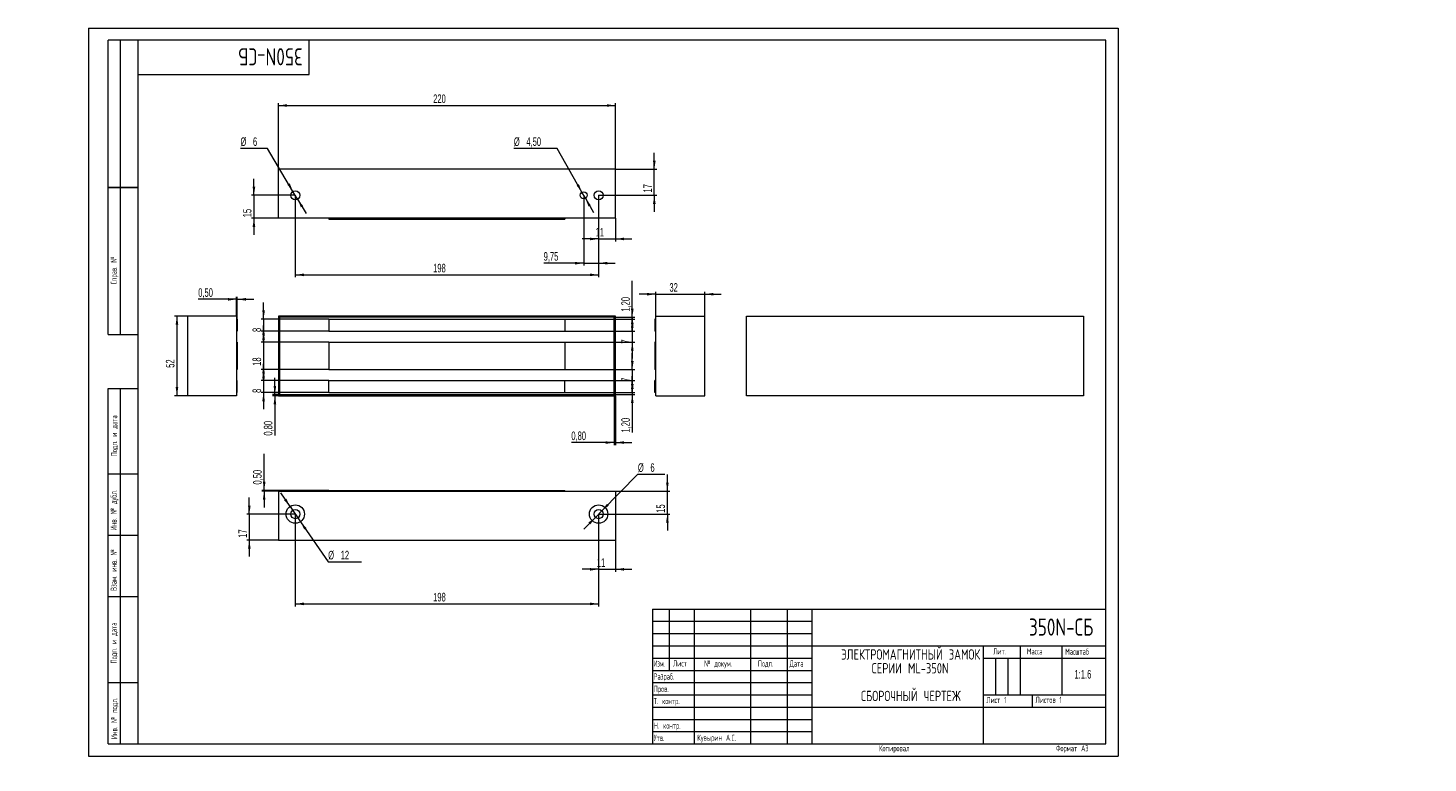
# Model space of a CAD drawing. Header units: millimetres. Extents: x -25 to 546, y -3 to 297.
import ezdxf

# ---------------------------------------------------------------- set-up
doc = ezdxf.new("R2010")
doc.units = ezdxf.units.MM
doc.layers.add('ОСЕВЫЕ', color=7, linetype='Continuous')
doc.styles.add('SLDTEXTSTYLE0', font='TXT', dxfattribs={"width": 0.605, "bigfont": 'bigfont'})
doc.styles.add('SLDTEXTSTYLE1', font='TXT', dxfattribs={"width": 0.7, "bigfont": 'bigfont'})
doc.styles.add('SLDTEXTSTYLE2', font='TXT', dxfattribs={"width": 0.605})
doc.styles.add('SLDTEXTSTYLE3', font='TXT', dxfattribs={"width": 0.55152, "bigfont": 'bigfont'})
doc.dimstyles.new('SLDDIMSTYLE0', dxfattribs={"dimtxt": 3.5, "dimasz": 3.5, "dimexe": 0, "dimexo": 0.0625, "dimgap": 0.875, "dimtad": 2, "dimlfac": 1.6, "dimrnd": 1e-09, "dimzin": 12, "dimdsep": 46, "dimtxsty": 'SLDTEXTSTYLE2', "dimsah": 1, "dimcen": 0.09, "dimadec": 0, "dimazin": 3, "dimtfac": 1, "dimtdec": 3, "dimtmove": 0, "dimatfit": 0, "dimfxl": 0, "dimfrac": 2, "dimtolj": 1, "dimtzin": 12, "dimarcsym": 0})
doc.dimstyles.new('SLDDIMSTYLE1', dxfattribs={"dimtxt": 3.5, "dimasz": 3.5, "dimexe": 0, "dimexo": 0.0625, "dimgap": 0.875, "dimtad": 2, "dimlfac": 1.6, "dimrnd": 1e-09, "dimzin": 12, "dimdsep": 46, "dimtxsty": 'SLDTEXTSTYLE2', "dimsah": 1, "dimcen": 0.09, "dimadec": 0, "dimazin": 3, "dimtfac": 1, "dimtdec": 3, "dimtofl": 0, "dimtmove": 0, "dimatfit": 3, "dimfxl": 0, "dimfrac": 2, "dimtolj": 1, "dimtzin": 12, "dimarcsym": 0})
doc.dimstyles.new('SLDDIMSTYLE2', dxfattribs={"dimtxt": 3.5, "dimasz": 3.5, "dimexe": 0, "dimexo": 0.0625, "dimgap": 0.875, "dimtad": 0, "dimtih": 1, "dimtoh": 1, "dimlfac": 1.6, "dimrnd": 1e-09, "dimzin": 12, "dimdsep": 46, "dimtxsty": 'SLDTEXTSTYLE2', "dimsah": 1, "dimcen": 0, "dimadec": 0, "dimazin": 3, "dimtfac": 1, "dimtdec": 3, "dimtmove": 0, "dimatfit": 3, "dimfxl": 0, "dimfrac": 2, "dimtolj": 1, "dimtzin": 12, "dimarcsym": 0})

# ---------------------------------------------------------------- blocks, each defined once
blk = doc.blocks.new('SW_NOTE_0')
at = {"color": 0, "linetype": 'Continuous', "lineweight": 0, "attachment_point": 2, "style": 'SLDTEXTSTYLE1'}
for s, insert, char_height in [('\\M+1845E\\M+1844C\\M+18445\\M+1844B\\M+18453\\M+18451\\M+1844F\\M+1844D\\M+18440\\M+18443\\M+1844E\\M+18449\\M+18453\\M+1844E\\M+1845C\\M+1844A \\M+18448\\M+18440\\M+1844D\\M+1844F\\M+1844B', (29.57, 5.46), 4.23333), ('\\M+18452\\M+18445\\M+18451\\M+18449\\M+18449 ML-350N', (29.32, -0.19), 4.2333), ('\\M+18452\\M+18441\\M+1844F\\M+18451\\M+1844F\\M+18458\\M+1844E\\M+1845C\\M+1844A \\M+18458\\M+18445\\M+18451\\M+18453\\M+18445\\M+18447', (29.66, -11.48), 4.23333)]:
    blk.add_mtext(s, dxfattribs=dict(at, insert=insert, char_height=char_height))
blk = doc.blocks.new('_D')
at = {"color": 7, "linetype": 'Continuous', "lineweight": 0}
for p, q in [((75.98, 147.53), (75.98, 154.26)), ((77.92, 147.53), (74.98, 147.53)), ((77.42, 147.03), (74.98, 147.03)), ((75.98, 147.53), (75.98, 147.03)), ((75.98, 147.03), (75.98, 130.74))]:
    blk.add_line(p, q, dxfattribs=at)
for points in [[(75.98, 147.53), (76.52, 151.03), (75.44, 151.03)], [(75.98, 147.03), (75.44, 143.53), (76.52, 143.53)]]:
    blk.add_solid(points, dxfattribs=at)
at = {"color": 7, "linetype": 'Continuous', "lineweight": 0, "insert": (71.47, 130.74, -9.94), "char_height": 3.5, "attachment_point": 1, "rotation": 90, "style": 'SLDTEXTSTYLE2'}
blk.add_mtext('0,80', dxfattribs=at)
blk = doc.blocks.new('_D_1')
at = {"color": 7, "linetype": 'Continuous', "lineweight": 0}
for p, q in [((214.43, 147.52), (214.43, 126.91)), ((214.93, 147.02), (214.93, 126.91)), ((214.43, 127.91), (196.93, 127.91)), ((214.43, 127.91), (214.93, 127.91)), ((214.93, 127.91), (221.66, 127.91))]:
    blk.add_line(p, q, dxfattribs=at)
for points in [[(214.43, 127.91), (210.93, 128.45), (210.93, 127.37)], [(214.93, 127.91), (218.43, 127.37), (218.43, 128.45)]]:
    blk.add_solid(points, dxfattribs=at)
at = {"color": 7, "linetype": 'Continuous', "lineweight": 0, "insert": (196.93, 132.42, -9.94), "char_height": 3.5, "attachment_point": 1, "style": 'SLDTEXTSTYLE2'}
blk.add_mtext('0,80', dxfattribs=at)
blk = doc.blocks.new('_D_2')
at = {"color": 7, "linetype": 'Continuous', "lineweight": 0}
for p, q in [((221.8, 179.03), (221.8, 193.87)), ((194.31, 178.28), (222.8, 178.28)), ((214.44, 179.03), (222.8, 179.03)), ((221.8, 179.03), (221.8, 178.28)), ((221.8, 178.28), (221.8, 171.55))]:
    blk.add_line(p, q, dxfattribs=at)
for points in [[(221.8, 179.03), (222.34, 182.53), (221.26, 182.53)], [(221.8, 178.28), (221.26, 174.78), (222.34, 174.78)]]:
    blk.add_solid(points, dxfattribs=at)
at = {"color": 7, "linetype": 'Continuous', "lineweight": 0, "insert": (217.29, 181.3, -9.94), "char_height": 3.5, "attachment_point": 1, "rotation": 90, "style": 'SLDTEXTSTYLE2'}
blk.add_mtext('1,20', dxfattribs=at)
blk = doc.blocks.new('_D_3')
at = {"color": 7, "linetype": 'Continuous', "lineweight": 0}
for p, q in [((221.8, 148.28), (221.8, 155.01)), ((194.31, 148.28), (222.8, 148.28)), ((214.44, 147.53), (222.8, 147.53)), ((221.8, 148.28), (221.8, 147.53)), ((221.8, 147.53), (221.8, 132))]:
    blk.add_line(p, q, dxfattribs=at)
for points in [[(221.8, 148.28), (222.34, 151.78), (221.26, 151.78)], [(221.8, 147.53), (221.26, 144.03), (222.34, 144.03)]]:
    blk.add_solid(points, dxfattribs=at)
at = {"color": 7, "linetype": 'Continuous', "lineweight": 0, "insert": (217.29, 132, -9.94), "char_height": 3.5, "attachment_point": 1, "rotation": 90, "style": 'SLDTEXTSTYLE2'}
blk.add_mtext('1,20', dxfattribs=at)
blk = doc.blocks.new('_D_4')
at = {"color": 7, "linetype": 'Continuous', "lineweight": 0}
for p, q in [((221.8, 173.28), (221.8, 180.01)), ((194.31, 173.28), (222.8, 173.28)), ((221.8, 173.28), (221.8, 168.9)), ((194.31, 168.9), (222.8, 168.9)), ((221.8, 168.9), (221.8, 162.17))]:
    blk.add_line(p, q, dxfattribs=at)
for points in [[(221.8, 173.28), (222.34, 176.78), (221.26, 176.78)], [(221.8, 168.9), (221.26, 165.4), (222.34, 165.4)]]:
    blk.add_solid(points, dxfattribs=at)
at = {"color": 7, "linetype": 'Continuous', "lineweight": 0, "insert": (217.29, 168.28, -9.94), "char_height": 3.5, "attachment_point": 1, "rotation": 90, "style": 'SLDTEXTSTYLE2'}
blk.add_mtext('7', dxfattribs=at)
blk = doc.blocks.new('_D_5')
at = {"color": 7, "linetype": 'Continuous', "lineweight": 0}
for p, q in [((221.8, 157.65), (221.8, 164.38)), ((194.31, 157.65), (222.8, 157.65)), ((221.8, 157.65), (221.8, 153.28)), ((194.31, 153.28), (222.8, 153.28)), ((221.8, 153.28), (221.8, 146.55))]:
    blk.add_line(p, q, dxfattribs=at)
for points in [[(221.8, 157.65), (222.34, 161.15), (221.26, 161.15)], [(221.8, 153.28), (221.26, 149.78), (222.34, 149.78)]]:
    blk.add_solid(points, dxfattribs=at)
at = {"color": 7, "linetype": 'Continuous', "lineweight": 0, "insert": (217.29, 152.71, -9.94), "char_height": 3.5, "attachment_point": 1, "rotation": 90, "style": 'SLDTEXTSTYLE2'}
blk.add_mtext('7', dxfattribs=at)
blk = doc.blocks.new('_D_6')
at = {"color": 7, "linetype": 'Continuous', "lineweight": 0}
for p, q in [((71.36, 178.28), (71.36, 185.01)), ((98.04, 178.28), (70.36, 178.28)), ((71.36, 178.28), (71.36, 173.28)), ((98.04, 173.28), (70.36, 173.28)), ((71.36, 173.28), (71.36, 166.55))]:
    blk.add_line(p, q, dxfattribs=at)
for points in [[(71.36, 178.28), (71.9, 181.78), (70.83, 181.78)], [(71.36, 173.28), (70.83, 169.78), (71.9, 169.78)]]:
    blk.add_solid(points, dxfattribs=at)
at = {"color": 7, "linetype": 'Continuous', "lineweight": 0, "insert": (66.85, 173.01, -9.94), "char_height": 3.5, "attachment_point": 1, "rotation": 90, "style": 'SLDTEXTSTYLE2'}
blk.add_mtext('8', dxfattribs=at)
blk = doc.blocks.new('_D_7')
at = {"color": 7, "linetype": 'Continuous', "lineweight": 0}
for p, q in [((71.36, 168.9), (71.36, 175.63)), ((98.04, 168.9), (70.36, 168.9)), ((71.36, 168.9), (71.36, 157.65)), ((98.04, 157.65), (70.36, 157.65)), ((71.36, 157.65), (71.36, 150.92))]:
    blk.add_line(p, q, dxfattribs=at)
for points in [[(71.36, 168.9), (71.9, 172.4), (70.83, 172.4)], [(71.36, 157.65), (70.83, 154.15), (71.9, 154.15)]]:
    blk.add_solid(points, dxfattribs=at)
at = {"color": 7, "linetype": 'Continuous', "lineweight": 0, "insert": (66.85, 159.21, -9.94), "char_height": 3.5, "attachment_point": 1, "rotation": 90, "style": 'SLDTEXTSTYLE2'}
blk.add_mtext('18', dxfattribs=at)
blk = doc.blocks.new('_D_8')
at = {"color": 7, "linetype": 'Continuous', "lineweight": 0}
for p, q in [((71.36, 153.28), (71.36, 160.01)), ((98.04, 153.28), (70.36, 153.28)), ((71.36, 153.28), (71.36, 148.28)), ((98.04, 148.28), (70.36, 148.28)), ((71.36, 148.28), (71.36, 141.55))]:
    blk.add_line(p, q, dxfattribs=at)
for points in [[(71.36, 153.28), (71.9, 156.78), (70.83, 156.78)], [(71.36, 148.28), (70.83, 144.78), (71.9, 144.78)]]:
    blk.add_solid(points, dxfattribs=at)
at = {"color": 7, "linetype": 'Continuous', "lineweight": 0, "insert": (66.85, 148.16, -9.94), "char_height": 3.5, "attachment_point": 1, "rotation": 90, "style": 'SLDTEXTSTYLE2'}
blk.add_mtext('8', dxfattribs=at)
blk = doc.blocks.new('_D_9')
at = {"color": 7, "linetype": 'Continuous', "lineweight": 0}
for p, q in [((77.43, 239.39), (77.43, 266.38)), ((77.43, 265.38), (214.93, 265.38)), ((214.93, 239.39), (214.93, 266.38))]:
    blk.add_line(p, q, dxfattribs=at)
for points in [[(77.43, 265.38), (80.93, 264.84), (80.93, 265.92)], [(214.93, 265.38), (211.43, 265.92), (211.43, 264.84)]]:
    blk.add_solid(points, dxfattribs=at)
at = {"color": 7, "linetype": 'Continuous', "lineweight": 0, "insert": (140.56, 269.89, 0.06), "char_height": 3.5, "attachment_point": 1, "style": 'SLDTEXTSTYLE2'}
blk.add_mtext('220', dxfattribs=at)
blk = doc.blocks.new('_D_10')
at = {"color": 7, "linetype": 'Continuous', "lineweight": 0}
for p, q in [((84.3, 228.75), (84.3, 195.31)), ((208.05, 228.75), (208.05, 195.31)), ((84.3, 196.31), (208.05, 196.31))]:
    blk.add_line(p, q, dxfattribs=at)
for points in [[(84.3, 196.31), (87.8, 195.77), (87.8, 196.85)], [(208.05, 196.31), (204.55, 196.85), (204.55, 195.77)]]:
    blk.add_solid(points, dxfattribs=at)
at = {"color": 7, "linetype": 'Continuous', "lineweight": 0, "insert": (140.56, 200.82, 0.06), "char_height": 3.5, "attachment_point": 1, "style": 'SLDTEXTSTYLE2'}
blk.add_mtext('198', dxfattribs=at)
blk = doc.blocks.new('_D_11')
at = {"color": 7, "linetype": 'Continuous', "lineweight": 0}
for p, q in [((201.96, 228.75), (201.96, 200.07)), ((208.05, 228.75), (208.05, 200.07)), ((201.96, 201.07), (185.64, 201.07)), ((201.96, 201.07), (208.05, 201.07)), ((208.05, 201.07), (214.78, 201.07))]:
    blk.add_line(p, q, dxfattribs=at)
for points in [[(201.96, 201.07), (198.46, 201.61), (198.46, 200.53)], [(208.05, 201.07), (211.55, 200.53), (211.55, 201.61)]]:
    blk.add_solid(points, dxfattribs=at)
at = {"color": 7, "linetype": 'Continuous', "lineweight": 0, "insert": (185.64, 205.58, 0.06), "char_height": 3.5, "attachment_point": 1, "style": 'SLDTEXTSTYLE2'}
blk.add_mtext('9,75', dxfattribs=at)
blk = doc.blocks.new('_D_12')
at = {"color": 7, "linetype": 'Continuous', "lineweight": 0}
for p, q in [((208.05, 228.75), (208.05, 209.96)), ((214.93, 219.37), (214.93, 209.96)), ((208.05, 210.96), (201.32, 210.96)), ((208.05, 210.96), (214.93, 210.96)), ((214.93, 210.96), (221.66, 210.96))]:
    blk.add_line(p, q, dxfattribs=at)
for points in [[(208.05, 210.96), (204.55, 211.5), (204.55, 210.42)], [(214.93, 210.96), (218.43, 210.42), (218.43, 211.5)]]:
    blk.add_solid(points, dxfattribs=at)
at = {"color": 7, "linetype": 'Continuous', "lineweight": 0, "insert": (206.83, 215.47, 0.06), "char_height": 3.5, "attachment_point": 1, "style": 'SLDTEXTSTYLE2'}
blk.add_mtext('11', dxfattribs=at)
blk = doc.blocks.new('_D_13')
at = {"color": 7, "linetype": 'Continuous', "lineweight": 0}
for p, q in [((67.43, 228.76), (67.43, 235.49)), ((84.29, 228.76), (66.43, 228.76)), ((67.43, 228.76), (67.43, 219.38)), ((77.42, 219.38), (66.43, 219.38)), ((67.43, 219.38), (67.43, 212.65))]:
    blk.add_line(p, q, dxfattribs=at)
for points in [[(67.43, 228.76), (67.97, 232.26), (66.89, 232.26)], [(67.43, 219.38), (66.89, 215.88), (67.97, 215.88)]]:
    blk.add_solid(points, dxfattribs=at)
at = {"color": 7, "linetype": 'Continuous', "lineweight": 0, "insert": (62.92, 219.8, 0.06), "char_height": 3.5, "attachment_point": 1, "rotation": 90, "style": 'SLDTEXTSTYLE2'}
blk.add_mtext('15', dxfattribs=at)
blk = doc.blocks.new('_D_14')
at = {"color": 7, "linetype": 'Continuous', "lineweight": 0}
for p, q in [((191.14, 247.88), (173.47, 247.88)), ((201.27, 229.98), (191.14, 247.88)), ((202.65, 227.53), (201.27, 229.98)), ((202.65, 227.53), (205.97, 221.68))]:
    blk.add_line(p, q, dxfattribs=at)
for points in [[(201.27, 229.98), (200.01, 233.29), (199.07, 232.76)], [(202.65, 227.53), (203.91, 224.22), (204.84, 224.75)]]:
    blk.add_solid(points, dxfattribs=at)
at = {"color": 7, "linetype": 'Continuous', "lineweight": 0, "char_height": 3.5, "attachment_point": 1, "style": 'SLDTEXTSTYLE2'}
for s, insert in [('%%c', (173.47, 252.39, 0.06)), ('4,50', (178.58, 252.4, 0.06))]:
    blk.add_mtext(s, dxfattribs=dict(at, insert=insert))
blk = doc.blocks.new('_D_15')
at = {"color": 7, "linetype": 'Continuous', "lineweight": 0}
for p, q in [((72.92, 247.88), (61.94, 247.88)), ((83.34, 230.37), (72.92, 247.88)), ((85.26, 227.15), (83.34, 230.37)), ((85.26, 227.15), (88.71, 221.36))]:
    blk.add_line(p, q, dxfattribs=at)
for points in [[(83.34, 230.37), (82.02, 233.65), (81.09, 233.1)], [(85.26, 227.15), (86.59, 223.86), (87.52, 224.41)]]:
    blk.add_solid(points, dxfattribs=at)
at = {"color": 7, "linetype": 'Continuous', "lineweight": 0, "char_height": 3.5, "attachment_point": 1, "style": 'SLDTEXTSTYLE2'}
for s, insert in [('%%c', (61.94, 252.39, 0.06)), ('6', (67.04, 252.4, 0.06))]:
    blk.add_mtext(s, dxfattribs=dict(at, insert=insert))
blk = doc.blocks.new('_D_16')
at = {"color": 7, "linetype": 'Continuous', "lineweight": 0}
for p, q in [((230.78, 239.38), (230.78, 246.11)), ((214.94, 239.38), (231.78, 239.38)), ((230.78, 228.76), (230.78, 239.38)), ((208.06, 228.76), (231.78, 228.76)), ((230.78, 228.76), (230.78, 222.03))]:
    blk.add_line(p, q, dxfattribs=at)
for points in [[(230.78, 239.38), (231.32, 242.88), (230.24, 242.88)], [(230.78, 228.76), (230.24, 225.26), (231.32, 225.26)]]:
    blk.add_solid(points, dxfattribs=at)
at = {"color": 7, "linetype": 'Continuous', "lineweight": 0, "insert": (226.27, 229.91, 0.06), "char_height": 3.5, "attachment_point": 1, "rotation": 90, "style": 'SLDTEXTSTYLE2'}
blk.add_mtext('17', dxfattribs=at)
blk = doc.blocks.new('_D_17')
at = {"color": 7, "linetype": 'Continuous', "lineweight": 0}
for p, q in [((84.3, 98.72), (84.3, 61.1)), ((208.05, 98.72), (208.05, 61.1)), ((84.3, 62.1), (208.05, 62.1))]:
    blk.add_line(p, q, dxfattribs=at)
for points in [[(84.3, 62.1), (87.8, 61.56), (87.8, 62.64)], [(208.05, 62.1), (204.55, 62.64), (204.55, 61.56)]]:
    blk.add_solid(points, dxfattribs=at)
at = {"color": 7, "linetype": 'Continuous', "lineweight": 0, "insert": (140.56, 66.61, 0.06), "char_height": 3.5, "attachment_point": 1, "style": 'SLDTEXTSTYLE2'}
blk.add_mtext('198', dxfattribs=at)
blk = doc.blocks.new('_D_18')
at = {"color": 7, "linetype": 'Continuous', "lineweight": 0}
for p, q in [((82.18, 101.82), (78.36, 107.36)), ((82.18, 101.82), (86.43, 95.64)), ((86.43, 95.64), (97.72, 79.23)), ((97.72, 79.23), (111.38, 79.23))]:
    blk.add_line(p, q, dxfattribs=at)
for points in [[(82.18, 101.82), (80.64, 105.01), (79.75, 104.4)], [(86.43, 95.64), (87.97, 92.45), (88.86, 93.06)]]:
    blk.add_solid(points, dxfattribs=at)
at = {"color": 7, "linetype": 'Continuous', "lineweight": 0, "char_height": 3.5, "attachment_point": 1, "style": 'SLDTEXTSTYLE2'}
for s, insert in [('%%c', (97.72, 83.74, 0.06)), ('12', (102.82, 83.75, 0.06))]:
    blk.add_mtext(s, dxfattribs=dict(at, insert=insert))
blk = doc.blocks.new('_D_19')
at = {"color": 7, "linetype": 'Continuous', "lineweight": 0}
for p, q in [((209.37, 100.06), (224.09, 114.95)), ((224.09, 114.95), (235.08, 114.95)), ((206.74, 97.39), (202, 92.61)), ((206.74, 97.39), (209.37, 100.06))]:
    blk.add_line(p, q, dxfattribs=at)
for points in [[(209.37, 100.06), (212.21, 102.17), (211.45, 102.93)], [(206.74, 97.39), (203.89, 95.28), (204.66, 94.53)]]:
    blk.add_solid(points, dxfattribs=at)
at = {"color": 7, "linetype": 'Continuous', "lineweight": 0, "char_height": 3.5, "attachment_point": 1, "style": 'SLDTEXTSTYLE2'}
for s, insert in [('%%c', (224.09, 119.46, 0.06)), ('6', (229.19, 119.47, 0.06))]:
    blk.add_mtext(s, dxfattribs=dict(at, insert=insert))
blk = doc.blocks.new('_D_20')
at = {"color": 7, "linetype": 'Continuous', "lineweight": 0}
for p, q in [((71.61, 108.42), (71.61, 123.34)), ((98.04, 108.42), (70.61, 108.42)), ((77.42, 108.1), (70.61, 108.1)), ((71.61, 108.42), (71.61, 108.1)), ((71.61, 108.1), (71.61, 101.37))]:
    blk.add_line(p, q, dxfattribs=at)
for points in [[(71.61, 108.42), (72.15, 111.92), (71.07, 111.92)], [(71.61, 108.1), (71.07, 104.6), (72.15, 104.6)]]:
    blk.add_solid(points, dxfattribs=at)
at = {"color": 7, "linetype": 'Continuous', "lineweight": 0, "insert": (67.1, 110.78, 0.06), "char_height": 3.5, "attachment_point": 1, "rotation": 90, "style": 'SLDTEXTSTYLE2'}
blk.add_mtext('0,50', dxfattribs=at)
blk = doc.blocks.new('_D_21')
at = {"color": 7, "linetype": 'Continuous', "lineweight": 0}
for p, q in [((208.05, 98.72), (208.05, 75.2)), ((214.93, 88.09), (214.93, 75.2)), ((208.05, 76.2), (201.32, 76.2)), ((208.05, 76.2), (214.93, 76.2)), ((214.93, 76.2), (221.66, 76.2))]:
    blk.add_line(p, q, dxfattribs=at)
for points in [[(208.05, 76.2), (204.55, 76.74), (204.55, 75.66)], [(214.93, 76.2), (218.43, 75.66), (218.43, 76.74)]]:
    blk.add_solid(points, dxfattribs=at)
at = {"color": 7, "linetype": 'Continuous', "lineweight": 0, "insert": (207.34, 80.71, 0.06), "char_height": 3.5, "attachment_point": 1, "style": 'SLDTEXTSTYLE2'}
blk.add_mtext('11', dxfattribs=at)
blk = doc.blocks.new('_D_22')
at = {"color": 7, "linetype": 'Continuous', "lineweight": 0}
for p, q in [((236.11, 108.1), (236.11, 114.83)), ((214.94, 108.1), (237.11, 108.1)), ((236.11, 98.73), (236.11, 108.1)), ((208.06, 98.73), (237.11, 98.73)), ((236.11, 98.73), (236.11, 92))]:
    blk.add_line(p, q, dxfattribs=at)
for points in [[(236.11, 108.1), (236.65, 111.6), (235.57, 111.6)], [(236.11, 98.73), (235.57, 95.23), (236.65, 95.23)]]:
    blk.add_solid(points, dxfattribs=at)
at = {"color": 7, "linetype": 'Continuous', "lineweight": 0, "insert": (231.6, 99.27, 0.06), "char_height": 3.5, "attachment_point": 1, "rotation": 90, "style": 'SLDTEXTSTYLE2'}
blk.add_mtext('15', dxfattribs=at)
blk = doc.blocks.new('_D_23')
at = {"color": 7, "linetype": 'Continuous', "lineweight": 0}
for p, q in [((65.55, 98.73), (65.55, 105.46)), ((84.29, 98.73), (64.55, 98.73)), ((65.55, 98.73), (65.55, 88.1)), ((77.42, 88.1), (64.55, 88.1)), ((65.55, 88.1), (65.55, 81.37))]:
    blk.add_line(p, q, dxfattribs=at)
for points in [[(65.55, 98.73), (66.09, 102.23), (65.01, 102.23)], [(65.55, 88.1), (65.01, 84.6), (66.09, 84.6)]]:
    blk.add_solid(points, dxfattribs=at)
at = {"color": 7, "linetype": 'Continuous', "lineweight": 0, "insert": (61.04, 89.07, 0.06), "char_height": 3.5, "attachment_point": 1, "rotation": 90, "style": 'SLDTEXTSTYLE2'}
blk.add_mtext('17', dxfattribs=at)
blk = doc.blocks.new('_D_24')
at = {"color": 7, "linetype": 'Continuous', "lineweight": 0}
for p, q in [((40.3, 179.53), (35.02, 179.53)), ((36.02, 179.53), (36.02, 147.03)), ((40.3, 147.03), (35.02, 147.03))]:
    blk.add_line(p, q, dxfattribs=at)
for points in [[(36.02, 179.53), (35.48, 176.03), (36.56, 176.03)], [(36.02, 147.03), (36.56, 150.53), (35.48, 150.53)]]:
    blk.add_solid(points, dxfattribs=at)
at = {"color": 7, "linetype": 'Continuous', "lineweight": 0, "insert": (31.51, 158.42, 0.06), "char_height": 3.5, "attachment_point": 1, "rotation": 90, "style": 'SLDTEXTSTYLE2'}
blk.add_mtext('52', dxfattribs=at)
blk = doc.blocks.new('_D_25')
at = {"color": 7, "linetype": 'Continuous', "lineweight": 0}
for p, q in [((60.31, 186.33), (44.71, 186.33)), ((60.31, 179.54), (60.31, 187.33)), ((60.63, 186.33), (60.31, 186.33)), ((60.63, 178.29), (60.63, 187.33)), ((60.63, 186.33), (67.36, 186.33))]:
    blk.add_line(p, q, dxfattribs=at)
for points in [[(60.31, 186.33), (56.81, 186.87), (56.81, 185.79)], [(60.63, 186.33), (64.13, 185.79), (64.13, 186.87)]]:
    blk.add_solid(points, dxfattribs=at)
at = {"color": 7, "linetype": 'Continuous', "lineweight": 0, "insert": (44.71, 190.84, 0.06), "char_height": 3.5, "attachment_point": 1, "style": 'SLDTEXTSTYLE2'}
blk.add_mtext('0,50', dxfattribs=at)
blk = doc.blocks.new('_D_26')
at = {"color": 7, "linetype": 'Continuous', "lineweight": 0}
for p, q in [((231.35, 179.54), (231.35, 189.42)), ((251.35, 179.54), (251.35, 189.42)), ((231.35, 188.42), (224.62, 188.42)), ((231.35, 188.42), (251.35, 188.42)), ((251.35, 188.42), (258.08, 188.42))]:
    blk.add_line(p, q, dxfattribs=at)
for points in [[(231.35, 188.42), (227.85, 188.95), (227.85, 187.88)], [(251.35, 188.42), (254.85, 187.88), (254.85, 188.95)]]:
    blk.add_solid(points, dxfattribs=at)
at = {"color": 7, "linetype": 'Continuous', "lineweight": 0, "insert": (236.95, 192.93, 0.06), "char_height": 3.5, "attachment_point": 1, "style": 'SLDTEXTSTYLE2'}
blk.add_mtext('32', dxfattribs=at)

msp = doc.modelspace()

# ---------------------------------------------------------------- linework, layer by layer
at = {"color": 7, "linetype": 'Continuous', "lineweight": 15}
for p, q in [((8, 172), (8, 292)), ((20, 292), (8, 292)), ((8, 172), (8, 292)), ((13, 172), (13, 292)), ((13, 172), (13, 292)), ((20, 292), (20, 5)), ((415, 292), (20, 292)), ((20, 292), (20, 5)), ((90, 278), (90, 292)), ((415, 5), (415, 292)), ((20, 278), (90, 278)), ((77.4281, 219.3825), (77.4281, 239.3825)), ((214.9281, 239.3825), (77.4281, 239.3825)), ((214.9281, 219.3825), (214.9281, 239.3825)), ((8, 232), (20, 232)), ((20, 232), (8, 232)), ((214.9281, 219.3825), (77.4281, 219.3825)), ((98.0531, 219.3825), (98.0531, 219.07)), ((98.0531, 219.07), (194.3031, 219.07)), ((194.3031, 219.3825), (194.3031, 219.07)), ((60.3135, 179.5278), (40.3135, 179.5278)), ((40.3135, 179.5278), (40.3135, 147.0278)), ((60.3135, 179.5278), (60.3135, 147.0278)), ((60.3135, 178.2778), (60.626, 178.2778)), ((60.626, 178.2778), (60.626, 173.2778)), ((77.4281, 179.5278), (77.4281, 147.0278)), ((214.9281, 179.5278), (77.4281, 179.5278)), ((77.9281, 179.0278), (77.9281, 147.5278)), ((214.4281, 179.0278), (77.9281, 179.0278)), ((98.0531, 178.2778), (98.0531, 173.2778)), ((98.0531, 178.2778), (194.3031, 178.2778)), ((194.3031, 178.2778), (194.3031, 173.2778)), ((214.4281, 147.5278), (214.4281, 179.0278)), ((214.9281, 147.0278), (214.9281, 179.5278)), ((231.034, 178.2778), (231.034, 173.2778)), ((231.3465, 178.2778), (231.034, 178.2778)), ((231.3465, 147.0278), (231.3465, 179.5278)), ((231.3465, 179.5278), (251.3465, 179.5278)), ((251.3465, 147.0278), (251.3465, 179.5278)), ((268.4114, 179.5278), (405.9114, 179.5278)), ((268.4114, 147.0278), (268.4114, 179.5278)), ((405.9114, 179.5278), (405.9114, 147.0278)), ((8, 172), (20, 172)), ((60.3135, 173.2778), (60.626, 173.2778)), ((98.0531, 173.2778), (194.3031, 173.2778)), ((231.3465, 173.2778), (231.034, 173.2778)), ((60.3135, 168.9028), (60.626, 168.9028)), ((60.626, 168.9028), (60.626, 157.6528)), ((98.0531, 168.9028), (194.3031, 168.9028)), ((98.0531, 168.9028), (98.0531, 157.6528)), ((194.3031, 168.9028), (194.3031, 157.6528)), ((231.034, 168.9028), (231.034, 157.6528)), ((231.3465, 168.9028), (231.034, 168.9028)), ((60.3135, 157.6528), (60.626, 157.6528)), ((98.0531, 157.6528), (194.3031, 157.6528)), ((231.3465, 157.6528), (231.034, 157.6528)), ((8, 5), (8, 150)), ((8, 150), (20, 150)), ((13, 5), (13, 150)), ((60.3135, 153.2778), (60.626, 153.2778)), ((60.626, 148.2778), (60.626, 153.2778)), ((98.0531, 153.2778), (194.3031, 153.2778)), ((98.0531, 148.2778), (98.0531, 153.2778)), ((194.3031, 148.2778), (194.3031, 153.2778)), ((231.3465, 153.2778), (231.034, 153.2778)), ((231.034, 148.2778), (231.034, 153.2778)), ((60.3135, 147.0278), (40.3135, 147.0278)), ((60.3135, 148.2778), (60.626, 148.2778)), ((77.4281, 147.0278), (214.9281, 147.0278)), ((77.9281, 147.5278), (214.4281, 147.5278)), ((98.0531, 148.2778), (194.3031, 148.2778)), ((231.3465, 148.2778), (231.034, 148.2778)), ((231.3465, 147.0278), (251.3465, 147.0278)), ((405.9114, 147.0278), (268.4114, 147.0278)), ((20, 115), (8, 115)), ((77.4281, 108.1028), (214.9281, 108.1028)), ((77.4281, 108.1028), (77.4281, 88.1028)), ((98.0531, 108.1028), (98.0531, 108.4153)), ((98.0531, 108.4153), (194.3031, 108.4153)), ((194.3031, 108.1028), (194.3031, 108.4153)), ((214.9281, 108.1028), (214.9281, 88.1028)), ((20, 90), (8, 90)), ((77.4281, 88.1028), (214.9281, 88.1028)), ((20, 65), (8, 65)), ((230, 60), (415, 60)), ((230, 60), (230, 5)), ((237, 35), (237, 60)), ((247, 60), (247, 5)), ((270, 60), (270, 5)), ((285, 60), (285, 5)), ((295, 60), (295, 5)), ((230, 40), (295, 40)), ((295, 45), (415, 45)), ((365, 45), (365, 5)), ((365, 40), (415, 40)), ((380, 45), (380, 25)), ((397, 45), (397, 25)), ((230, 35), (295, 35)), ((8, 30), (20, 30)), ((365, 25), (415, 25)), ((385, 25), (385, 20)), ((295, 20), (415, 20)), ((8, 5), (20, 5)), ((20, 5), (415, 5))]:
    msp.add_line(p, q, dxfattribs=at)
at = {"color": 7, "linetype": 'Continuous', "lineweight": 0}
for p, q in [((230, 55), (295, 55)), ((230, 50), (295, 50)), ((230, 45), (295, 45)), ((370, 40), (370, 25)), ((375, 40), (375, 25)), ((230, 30), (295, 30)), ((230, 25), (295, 25)), ((230, 20), (295, 20)), ((230, 15), (295, 15)), ((230, 10), (295, 10))]:
    msp.add_line(p, q, dxfattribs=at)
at = {"color": 7, "linetype": 'Continuous', "lineweight": 15}
for centre, radius in [((84.3031, 228.7575), 1.875), ((201.9594, 228.7575), 1.4062), ((208.0531, 228.7575), 1.875), ((84.3031, 98.7278), 3.75), ((84.3031, 98.7278), 1.875), ((208.0531, 98.7278), 3.75), ((208.0531, 98.7278), 1.875)]:
    msp.add_circle(centre, radius, dxfattribs=at)
at = {"layer": 'ОСЕВЫЕ', "lineweight": 0}
for p, q in [((0, 297), (420, 297)), ((0, 297), (0, 0)), ((420, 297), (420, 0)), ((0, 0), (420, 0))]:
    msp.add_line(p, q, dxfattribs=at)

# ---------------------------------------------------------------- block references
at = {"color": 7, "linetype": 'Continuous', "lineweight": 0}
msp.add_blockref('SW_NOTE_0', (305.8095, 38.1395), dxfattribs=at)

# ---------------------------------------------------------------- texts
at = {"color": 7, "linetype": 'Continuous', "lineweight": 0, "attachment_point": 1}
for s, insert, char_height, rotation, style in [('350N-\\M+18452\\M+18441', (87.3493, 281.7673), 7, 180, 'SLDTEXTSTYLE1'), ('\\M+18452\\M+18481\\M+18482\\M+18470\\M+18472. \\M+18782', (9.0011, 192.4526), 2.5, 90, 'SLDTEXTSTYLE0'), ('\\M+18450\\M+18480\\M+18474\\M+18481. \\M+18479 \\M+18474\\M+18470\\M+18484\\M+18470', (9.1431, 122.3039), 2.5, 90, 'SLDTEXTSTYLE0'), ('\\M+18449\\M+1847E\\M+18472. \\M+18782 \\M+18474\\M+18485\\M+18471\\M+1847C.', (8.9499, 92.12), 2.5, 90, 'SLDTEXTSTYLE0'), ('\\M+18442\\M+18478\\M+18470\\M+1847D. \\M+18479\\M+1847E\\M+18472. \\M+18782', (8.9744, 67.3996), 2.5, 90, 'SLDTEXTSTYLE0'), ('\\M+18450\\M+18480\\M+18474\\M+18481. \\M+18479 \\M+18474\\M+18470\\M+18484\\M+18470', (8.985, 37.7901), 2.5, 90, 'SLDTEXTSTYLE0'), ('\\M+18449\\M+1847E\\M+18472. \\M+18782 \\M+18481\\M+18480\\M+18474\\M+1847C.', (9.1547, 6.9636), 2.5, 90, 'SLDTEXTSTYLE0')]:
    msp.add_mtext(s, dxfattribs=dict(at, insert=insert, char_height=char_height, rotation=rotation, style=style))
at = {"color": 7, "linetype": 'Continuous', "lineweight": 0}
for s, insert, char_height, attachment_point, style in [('350N-\\M+18452\\M+18441', (383.6196, 56.1348), 7, 1, 'SLDTEXTSTYLE1'), ('\\M+1844C\\M+18479\\M+18484.', (369.0114, 43.9608), 2.5, 1, 'SLDTEXTSTYLE0'), ('\\M+1844D\\M+18470\\M+18483\\M+18483\\M+18470', (382.7638, 43.9608), 2.5, 1, 'SLDTEXTSTYLE0'), ('\\M+1844D\\M+18470\\M+18483\\M+1848A\\M+18484\\M+18470\\M+18471', (398.4256, 43.8629), 2.5, 1, 'SLDTEXTSTYLE0'), ('\\M+18449\\M+18478\\M+1847D.', (230.5388, 39.0023), 2.5, 1, 'SLDTEXTSTYLE3'), ('\\M+1844C\\M+18479\\M+18483\\M+18484', (238.3874, 39.0559), 2.5, 1, 'SLDTEXTSTYLE0'), ('\\M+18782 \\M+18474\\M+18480\\M+1847B\\M+18485\\M+1847D.', (251.1218, 39.0314), 2.5, 1, 'SLDTEXTSTYLE0'), ('\\M+18450\\M+18480\\M+18474\\M+18481.', (273.0399, 39.0278), 2.5, 1, 'SLDTEXTSTYLE0'), ('\\M+18444\\M+18470\\M+18484\\M+18470', (285.9729, 39.0335), 2.5, 1, 'SLDTEXTSTYLE0'), ('1:1.6', (405.6525, 35.152), 3.5, 2, 'SLDTEXTSTYLE2'), ('\\M+18451\\M+18470\\M+18478\\M+18482\\M+18470\\M+18471.', (230.5158, 33.729), 2.5, 1, 'SLDTEXTSTYLE0'), ('\\M+18450\\M+18482\\M+18480\\M+18472.', (230.5567, 28.7027), 2.5, 1, 'SLDTEXTSTYLE0'), ('\\M+18453. \\M+1847B\\M+18480\\M+1847E\\M+18484\\M+18482.', (230.5022, 23.7014), 2.5, 1, 'SLDTEXTSTYLE0'), ('\\M+1844C\\M+18479\\M+18483\\M+18484 1', (366.2372, 24.1587), 2.5, 1, 'SLDTEXTSTYLE0'), ('\\M+1844C\\M+18479\\M+18483\\M+18484\\M+18480\\M+18472 1', (386.2978, 24.2045), 2.5, 1, 'SLDTEXTSTYLE0'), ('\\M+1844E. \\M+1847B\\M+18480\\M+1847E\\M+18484\\M+18482.', (230.5644, 13.7182), 2.5, 1, 'SLDTEXTSTYLE0'), ('\\M+18454\\M+18484\\M+18472.', (230.5506, 8.7001), 2.5, 1, 'SLDTEXTSTYLE0'), ('\\M+1844B\\M+18485\\M+18472\\M+1848D\\M+18482\\M+18479\\M+1847E \\M+18440.\\M+18452.', (248.3128, 8.7604), 2.5, 1, 'SLDTEXTSTYLE0'), ('\\M+1844B\\M+18480\\M+18481\\M+18479\\M+18482\\M+18480\\M+18472\\M+18470\\M+1847C', (322.46, 4.4683), 2.5, 1, 'SLDTEXTSTYLE0'), ('\\M+18455\\M+18480\\M+18482\\M+1847D\\M+18470\\M+18484 \\M+184403', (394.6346, 4.4833), 2.5, 1, 'SLDTEXTSTYLE0')]:
    msp.add_mtext(s, dxfattribs=dict(at, insert=insert, char_height=char_height, attachment_point=attachment_point, style=style))

# ---------------------------------------------------------------- dimensions: what is measured, and where the dimension line sits
for base, p1, p2, dimstyle, picture, middle in [((214.9281, 265.3825), (77.4281, 239.3825), (214.9281, 239.3825), 'SLDDIMSTYLE1', '_D_9', (146.1781, 265.3825)), ((208.0531, 196.3071), (84.3031, 228.7575), (208.0531, 228.7575), 'SLDDIMSTYLE1', '_D_10', (146.1781, 196.3071)), ((208.0531, 201.07), (201.9594, 228.7575), (208.0531, 228.7575), 'SLDDIMSTYLE0', '_D_11', (191.9221, 201.07)), ((214.9281, 210.9632), (208.0531, 228.7575), (214.9281, 219.3825), 'SLDDIMSTYLE0', '_D_12', (211.1127, 210.9632)), ((60.3135, 186.3278), (60.626, 178.2778), (60.3135, 179.5278), 'SLDDIMSTYLE0', '_D_25', (50.9944, 186.3278)), ((251.3465, 188.4161), (231.3465, 179.5278), (251.3465, 179.5278), 'SLDDIMSTYLE0', '_D_26', (241.2326, 188.4161)), ((214.9281, 127.9068), (214.4281, 147.5278), (214.9281, 147.0278), 'SLDDIMSTYLE0', '_D_1', (203.2163, 127.9068)), ((214.9281, 76.2027), (208.0531, 98.7278), (214.9281, 88.1028), 'SLDDIMSTYLE0', '_D_21', (211.6205, 76.2027))]:
    dim = msp.add_linear_dim(base=base, p1=p1, p2=p2, dimstyle=dimstyle, dxfattribs=at)
    dim.commit()
    dim.dimension.update_dxf_attribs({"geometry": picture, "text_midpoint": middle, "dimtype": 160})
for p1, p2, picture, middle in [((83.344, 230.3686), (85.2622, 227.1464), '_D_15', (67.4281, 250.6481)), ((201.2669, 229.9814), (202.6519, 227.5336), '_D_14', (182.3069, 250.6481)), ((209.3712, 100.0612), (206.735, 97.3943), '_D_19', (229.5839, 117.7238)), ((86.4286, 95.6383), (82.1776, 101.8172), '_D_18', (104.5475, 81.9997))]:
    dim = msp.add_diameter_dim_2p(p1=p1, p2=p2, dimstyle='SLDDIMSTYLE2', dxfattribs=at)
    dim.commit()
    dim.dimension.update_dxf_attribs({"geometry": picture, "text_midpoint": middle, "dimtype": 163})
for base, p1, p2, angle, dimstyle, picture, middle in [((230.7832, 239.3825), (208.0531, 228.7575), (214.9281, 239.3825), 90, 'SLDDIMSTYLE0', '_D_16', (230.7832, 234.1891)), ((67.4281, 219.3825), (84.3031, 228.7575), (77.4281, 219.3825), 90, 'SLDDIMSTYLE0', '_D_13', (67.4281, 224.0736)), ((221.8032, 178.2778), (214.4281, 179.0278), (194.3031, 178.2778), 90, 'SLDDIMSTYLE0', '_D_2', (221.8032, 187.5835)), ((71.3647, 173.2778), (98.0531, 178.2778), (98.0531, 173.2778), 90, 'SLDDIMSTYLE0', '_D_6', (71.3647, 175.9499)), ((36.0181, 147.0278), (40.3135, 179.5278), (40.3135, 147.0278), 90, 'SLDDIMSTYLE1', '_D_24', (36.0181, 162.6953)), ((221.8032, 168.9028), (194.3031, 173.2778), (194.3031, 168.9028), 90, 'SLDDIMSTYLE0', '_D_4', (221.8032, 171.2177)), ((71.3647, 157.6528), (98.0531, 168.9028), (98.0531, 157.6528), 90, 'SLDDIMSTYLE0', '_D_7', (71.3647, 163.4867)), ((71.3647, 148.2778), (98.0531, 153.2778), (98.0531, 148.2778), 90, 'SLDDIMSTYLE0', '_D_8', (71.3647, 151.1009)), ((221.8032, 153.2778), (194.3031, 157.6528), (194.3031, 153.2778), 90, 'SLDDIMSTYLE0', '_D_5', (221.8032, 155.6465)), ((75.9824, 147.0278), (77.9281, 147.5278), (77.4281, 147.0278), 90, 'SLDDIMSTYLE0', '_D', (75.9824, 137.0278)), ((221.8032, 147.5278), (194.3031, 148.2778), (214.4281, 147.5278), 90, 'SLDDIMSTYLE0', '_D_3', (221.8032, 138.2796)), ((71.6107, 108.1028), (98.0531, 108.4153), (77.4281, 108.1028), 90, 'SLDDIMSTYLE0', '_D_20', (71.6107, 117.0593)), ((236.1094, 108.1028), (208.0531, 98.7278), (214.9281, 108.1028), 90, 'SLDDIMSTYLE0', '_D_22', (236.1094, 103.55)), ((65.5522, 88.1028), (84.3031, 98.7278), (77.4281, 88.1028), 90, 'SLDDIMSTYLE0', '_D_23', (65.5522, 93.3468)), ((208.0531, 62.1028), (84.3031, 98.7278), (208.0531, 98.7278), 0, 'SLDDIMSTYLE1', '_D_17', (146.1781, 62.1028))]:
    dim = msp.add_linear_dim(base=base, p1=p1, p2=p2, angle=angle, dimstyle=dimstyle, dxfattribs=at)
    dim.commit()
    dim.dimension.update_dxf_attribs({"geometry": picture, "text_midpoint": middle, "dimtype": 160})

doc.saveas('drawing.dxf')
